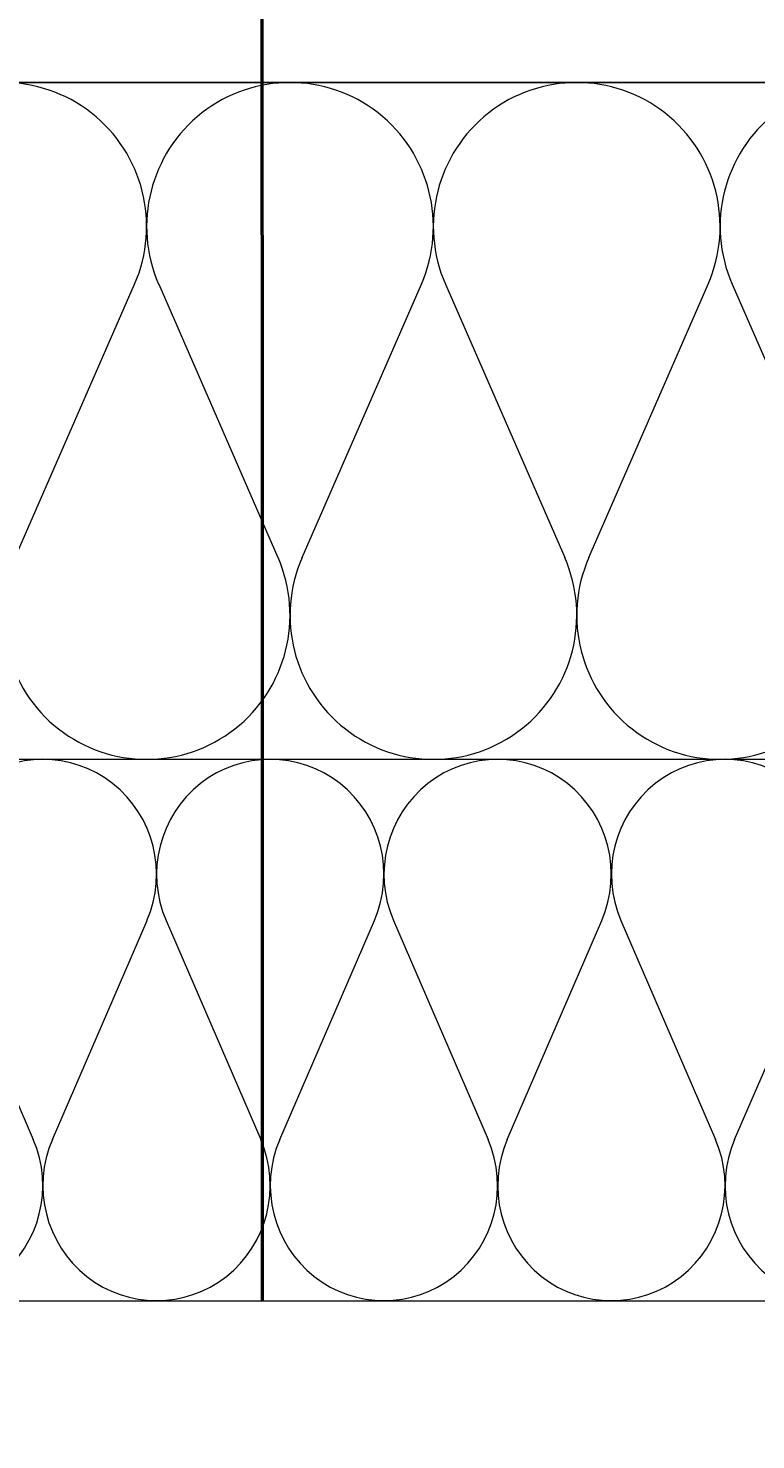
# Model space of a CAD drawing. Extents: x -440864 to -355682, y 13652 to 155872.
# Tile 105 of 179: x -369114 to -369006, y 22712 to 22921. Entities that reach past the tile are written whole.
import ezdxf
from ezdxf import colors
from ezdxf.entities.mleader import LeaderData, LeaderLine
from ezdxf.lldxf.tags import DXFTag
from ezdxf.math import Vec2, Vec3

# ---------------------------------------------------------------- set-up
doc = ezdxf.new("R2010")
doc.units = 0
doc.header["$MEASUREMENT"] = 0
for name, color, linetype in [('#podkład', 252, 'Continuous'), ('Arch ocieplenie', 252, 'Continuous'), ('Inwent Izolacje', 252, 'Continuous'), ('IS_Powrót', 5, 'DASH'), ('IS_Text_Konstrukcji', 7, 'Continuous')]:
    doc.layers.add(name, color=color, linetype=linetype)
for name, color, linetype, lineweight in [('Arch ocieplenie_Nr_Pióra__9', 252, 'Continuous', 13), ('Arch okna_Nr_Pióra__82', 252, 'Continuous', 20), ('Arch wykończenie_Nr_Pióra__3', 252, 'Continuous', 18), ('Inwent Izolacje_Nr_Pióra__2', 252, 'Continuous', 13), ('INWENT.ŚCIANY_Nr_Pióra__1', 252, 'Continuous', 25), ('INWENT.ŚCIANY_Nr_Pióra__2', 252, 'Continuous', 13)]:
    doc.layers.add(name, color=color, linetype=linetype, lineweight=lineweight)
doc.styles.get("Standard").update_dxf_attribs({"font": 'arial.ttf', "width": 0.8, "bigfont": 'BIGFONT.SHX'})
tags = doc.linetypes.add('DASH', pattern=[15, 10, -5]).pattern_tags.tags
tags[6:7] = [DXFTag(74, 4), DXFTag(75, 0), DXFTag(340, '0'), DXFTag(46, 0.0), DXFTag(50, 0.0), DXFTag(44, 0.0), DXFTag(45, 0.0)]
tags[4:5] = [DXFTag(74, 4), DXFTag(75, 0), DXFTag(340, '0'), DXFTag(46, 0.0), DXFTag(50, 0.0), DXFTag(44, 0.0), DXFTag(45, 0.0)]

# ---------------------------------------------------------------- blocks, each defined once
blk = doc.blocks.new('Izolacja cieplna 14_5', base_point=(-419374.95, 22732.61))
at = {"layer": 'Arch ocieplenie_Nr_Pióra__9', "linetype": 'Continuous'}
for p, q in [((-418600.26, 22788.77), (-418586.27, 22756.45)), ((-418583.45, 22756.45), (-418569.46, 22788.77)), ((-418566.64, 22788.77), (-418552.65, 22756.45)), ((-418549.83, 22756.45), (-418535.84, 22788.77)), ((-418533.02, 22788.77), (-418519.03, 22756.45)), ((-418516.21, 22756.45), (-418502.22, 22788.77)), ((-418499.4, 22788.77), (-418485.41, 22756.45)), ((-418482.59, 22756.45), (-418468.6, 22788.77))]:
    blk.add_line(p, q, dxfattribs=at)
for centre, start_param, end_param in [((-418584.86, 22795.6), 4.299595, 8.266775), ((-418551.24, 22795.6), 4.299595, 8.266775), ((-418517.62, 22795.6), 4.299595, 8.266775), ((-418484, 22795.6), 4.299595, 8.266775), ((-418601.67, 22749.63), 1.158004, 5.125183), ((-418568.05, 22749.63), 1.158004, 5.125183), ((-418534.43, 22749.63), 1.158004, 5.125183), ((-418500.81, 22749.63), 1.158004, 5.125183), ((-418467.19, 22749.63), 1.158004, 5.125183)]:
    blk.add_ellipse(centre, major_axis=(0, 17.01), ratio=0.988013, start_param=start_param, end_param=end_param, dxfattribs=at)
blk = doc.blocks.new('Izolacja cieplna 14_260', base_point=(-419374.95, 22812.61))
at = {"layer": 'Inwent Izolacje_Nr_Pióra__2', "linetype": 'Continuous'}
for p, q in [((-418588.93, 22842.41), (-418571.29, 22882.81)), ((-418567.73, 22882.81), (-418550.1, 22842.41)), ((-418546.54, 22842.41), (-418528.9, 22882.81)), ((-418525.34, 22882.81), (-418507.71, 22842.41)), ((-418504.15, 22842.41), (-418486.51, 22882.81)), ((-418482.95, 22882.81), (-418465.31, 22842.41))]:
    blk.add_line(p, q, dxfattribs=at)
for centre, start_param, end_param in [((-418590.71, 22891.34), 4.299595, 8.266775), ((-418548.32, 22891.34), 4.299595, 8.266775), ((-418505.93, 22891.34), 4.299595, 8.266775), ((-418463.53, 22891.34), 4.299595, 8.266775), ((-418569.51, 22833.88), 1.158004, 5.125183), ((-418527.12, 22833.88), 1.158004, 5.125183), ((-418484.73, 22833.88), 1.158004, 5.125183)]:
    blk.add_ellipse(centre, major_axis=(0, 21.27), ratio=0.996607, start_param=start_param, end_param=end_param, dxfattribs=at)
blk = doc.blocks.new('parter')
at = {"layer": 'Arch okna_Nr_Pióra__82', "linetype": 'Continuous'}
h = blk.add_hatch(dxfattribs=at)
h.set_pattern_fill('Render', color=252, style=0, pattern_type=2)
h.set_pattern_definition([(45, (0, 350), (-111.36932, 111.36932), [0, -105, 0, -157.5]), (110, (350, 350), (148.00159, 53.86817), [0, -77, 0, -133])])
h.paths.add_polyline_path([(-415304.95, 22682.61), (-415304.95, 22732.61), (-422864.95, 22732.61), (-422864.95, 22392.61), (-414758.45, 22392.61), (-414758.16, 22682.61)], flags=0)
at = {"layer": 'Arch wykończenie_Nr_Pióra__3', "color": 252, "linetype": 'Continuous'}
blk.add_line((-419374.95, 22732.61), (-418399.95, 22732.61), dxfattribs=at)
at = {"layer": 'INWENT.ŚCIANY_Nr_Pióra__1', "color": 252, "linetype": 'Continuous'}
blk.add_line((-419324.95, 22912.61), (-418424.95, 22912.61), dxfattribs=at)
at = {"layer": 'INWENT.ŚCIANY_Nr_Pióra__2', "color": 252, "linetype": 'Continuous'}
blk.add_line((-419374.95, 22812.61), (-418399.95, 22812.61), dxfattribs=at)
at = {"layer": 'Arch ocieplenie', "color": 252, "linetype": 'Continuous', "lineweight": 13}
blk.add_blockref('Izolacja cieplna 14_5', (-419374.95, 22732.61), dxfattribs=at)
at = {"layer": 'Inwent Izolacje', "color": 252, "linetype": 'Continuous', "lineweight": 13}
blk.add_blockref('Izolacja cieplna 14_260', (-419374.95, 22812.61), dxfattribs=at)

msp = doc.modelspace()

# ---------------------------------------------------------------- block references
at = {"layer": '#podkład', "color": 3, "lineweight": 50}
msp.add_blockref('parter', (49473.12, 0), dxfattribs=at)

# ---------------------------------------------------------------- next in the draw order: linework, layer by layer
at = {"layer": 'IS_Powrót', "color": 0, "linetype": 'ByBlock', "lineweight": 50}
msp.add_lwpolyline([(-369079.39, 23362.63), (-369079.32, 22732.6)], dxfattribs=at)

# ---------------------------------------------------------------- next in the draw order: leaders
at = {"layer": 'IS_Text_Konstrukcji'}
ml = msp.add_multileader_mtext('Standard', dxfattribs=at)
ml.set_content('')
ml.set_leader_properties()
ml.build(insert=Vec2(0, 0))
ml.multileader.update_dxf_attribs({"text_right_attachment_type": 6, "dogleg_length": 0.36, "arrow_head_size": 180})
ctx = ml.context
ctx.base_point, ctx.char_height, ctx.arrow_head_size, ctx.landing_gap_size, ctx.plane_origin = Vec3(-370563.46, 23722.18), 0.18, 180, 0.09, Vec3(-375047.21, 7773.05)
ctx.right_attachment, ctx.text_align_type = 6, 2
notes = []
notes.append((ctx, [(0, (1, 1, 0), (-370057.17, 23722.18), (-1, 0), 506.11, [(0, [(-367379.16, 22371.07)], 0, [])])]))
ctx.mtext.insert, ctx.mtext.alignment = Vec3(-370563.37, 23722.36), 3
for ctx, leaders in notes:
    for number, flags, end, landing, length, lines in leaders:
        leader = LeaderData()
        leader.index, (leader.has_last_leader_line, leader.has_dogleg_vector, leader.attachment_direction) = number, flags
        leader.last_leader_point, leader.dogleg_vector, leader.dogleg_length = Vec3(end), Vec3(landing), length
        for number, points, colour, breaks in lines:
            line = LeaderLine()
            line.index, line.vertices, line.color, line.breaks = number, Vec3.list(points), colors.encode_raw_color(colour), breaks
            leader.lines.append(line)
        ctx.leaders.append(leader)

doc.saveas('drawing.dxf')
